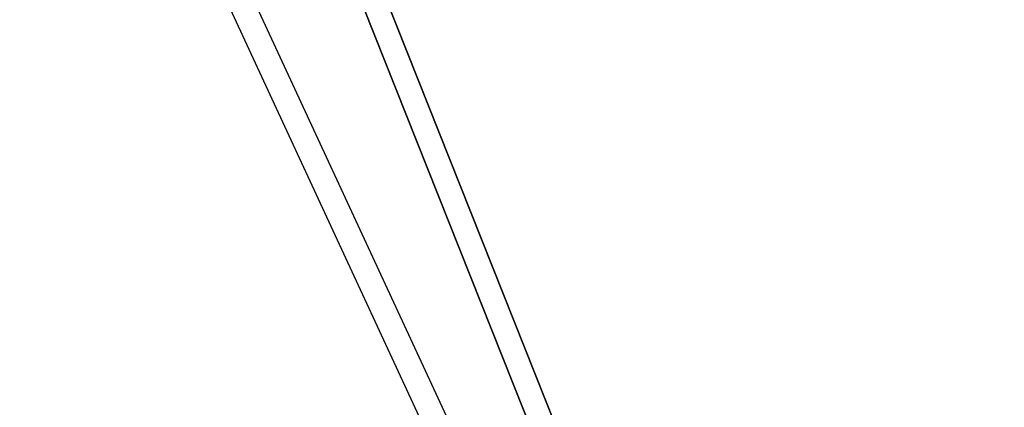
# Model space of a CAD drawing. Header units: millimetres. Extents: x -1690 to 192, y -898 to 54.
# Tile 77 of 256: x -1660 to -1601, y -43 to -20. Entities that reach past the tile are written whole.
import ezdxf

# ---------------------------------------------------------------- set-up
doc = ezdxf.new("R2010")
doc.units = ezdxf.units.MM
doc.header["$MEASUREMENT"] = 0
doc.layers.add('OVIDIO 186x93x72h', color=7, linetype='Continuous')

msp = doc.modelspace()

# ---------------------------------------------------------------- linework, layer by layer
at = {"layer": 'OVIDIO 186x93x72h', "extrusion": (0.202852, -0.108979, 0.973126)}
for points in [[(-750.51, 1609.817), (-750.51, 1449.161)], [(-750.51, 1449.161), (-750.51, 1609.817)], [(-750.805, 1609.817), (-750.805, 1449.161)], [(-751.1, 1609.817), (-751.1, 1449.161)], [(-751.1, 1449.161), (-751.1, 1609.817)]]:
    msp.add_lwpolyline(points, dxfattribs=at)
at = {"layer": 'OVIDIO 186x93x72h', "extrusion": (0.235702, -0.235702, 0.942809)}
for points in [[(-1155.073, 1376.762), (-1155.073, 1267.684)], [(-1156.021, 1267.684), (-1156.021, 1376.762)], [(-1119.043, 1331.694), (-1119.043, 1226.286)], [(-1158.868, 1267.684), (-1158.868, 1376.762)], [(-1157.919, 1376.762), (-1157.919, 1267.684)], [(-1109.832, 1320.733), (-1109.832, 1216.192)]]:
    msp.add_lwpolyline(points, dxfattribs=at)
at = {"layer": 'OVIDIO 186x93x72h', "extrusion": (0.108979, -0.202852, 0.973126)}
for points in [[(-1465.21, 960.73), (-1465.21, 800.074)], [(-1465.21, 800.074), (-1465.21, 960.73)], [(-1464.915, 960.73), (-1464.915, 800.074)], [(-1464.619, 800.074), (-1464.619, 960.73)], [(-1464.619, 960.73), (-1464.619, 800.074)], [(-1462.194, 886.73), (-1462.194, 876.957)], [(-1461.603, 876.957), (-1461.603, 886.73)]]:
    msp.add_lwpolyline(points, dxfattribs=at)
at = {"layer": 'OVIDIO 186x93x72h', "extrusion": (0.108989, -0.202866, 0.973122)}
for points in [[(-1463.493, 886.747), (-1463.493, 944.128)], [(-1464.206, 944.128), (-1464.206, 886.747)], [(-1464.206, 886.747), (-1464.206, 944.128)], [(-1464.577, 886.646), (-1464.577, 877.076)], [(-1466.003, 877.076), (-1466.003, 886.646)]]:
    msp.add_lwpolyline(points, dxfattribs=at)
at = {"layer": 'OVIDIO 186x93x72h', "extrusion": (0.108986, -0.202861, 0.973124)}
for points in [[(-1462.781, 944.122), (-1462.781, 886.741)], [(-1462.781, 886.741), (-1462.781, 944.122)], [(-1462.781, 886.741), (-1462.781, 876.969)]]:
    msp.add_lwpolyline(points, dxfattribs=at)
at = {"layer": 'OVIDIO 186x93x72h', "extrusion": (0.021464, -0.046296, 0.998697)}
for points in [[(-1501.069, 640.801), (-1501.069, 742.104)], [(-1502.555, 641.765), (-1502.555, 742.278)]]:
    msp.add_lwpolyline(points, dxfattribs=at)
at = {"layer": 'OVIDIO 186x93x72h', "extrusion": (-0.114881, 0.045678, 0.992329)}
for points in [[(596.038, -1311.44), (596.038, -1420.355)], [(596.725, -1311.439), (596.725, -1420.355)], [(598.326, -1310.786), (598.326, -1417.642)], [(598.326, -1417.642), (598.326, -1310.786)], [(597.869, -1310.786), (597.869, -1417.642)], [(597.869, -1417.642), (597.869, -1310.786)], [(612.579, -1403.678), (612.579, -1349.273)], [(612.808, -1403.895), (612.808, -1348.704)]]:
    msp.add_lwpolyline(points, dxfattribs=at)
at = {"layer": 'OVIDIO 186x93x72h', "extrusion": (-0.045678, 0.114881, 0.992329)}
for points in [[(1528.236, -511.488), (1528.236, -402.572)], [(1528.923, -511.488), (1528.923, -402.573)], [(1527.092, -508.775), (1527.092, -401.919)], [(1527.092, -401.919), (1527.092, -508.775)], [(1526.635, -401.919), (1526.635, -508.775)], [(1526.635, -508.775), (1526.635, -401.919)], [(1512.153, -495.028), (1512.153, -439.837)], [(1512.382, -494.811), (1512.382, -440.407)]]:
    msp.add_lwpolyline(points, dxfattribs=at)
at = {"layer": 'OVIDIO 186x93x72h', "extrusion": (-0.166244, 0.166244, 0.97197)}
for points in [[(1156.97, -909.607), (1156.97, -941.27)], [(1156.97, -941.27), (1156.97, -909.607)], [(1156.97, -940.465), (1156.97, -909.234)], [(1156.97, -909.234), (1156.97, -940.465)]]:
    msp.add_lwpolyline(points, dxfattribs=at)
at = {"layer": 'OVIDIO 186x93x72h', "extrusion": (-0.276332, -0.122694, 0.953198)}
msp.add_lwpolyline([(-634.005, -1234.031), (-634.005, -1232.531)], dxfattribs=at)
at = {"layer": 'OVIDIO 186x93x72h', "extrusion": (0.986824, -0.058152, 0.150987)}
msp.add_lwpolyline([(-131.709, 937.73), (-133.814, 943.125)], dxfattribs=at)
at = {"layer": 'OVIDIO 186x93x72h', "extrusion": (4.20721e-05, 1, 8.41772e-05)}
msp.add_lwpolyline([(1640.263, 701.307), (1641.604, 698.623)], dxfattribs=at)
at = {"layer": 'OVIDIO 186x93x72h', "extrusion": (-0.044172, 0.985209, 0.165566)}
for points in [[(1631.188, 653.835), (1640.384, 687.795)], [(1632.519, 653.474), (1641.716, 687.434)]]:
    msp.add_lwpolyline(points, dxfattribs=at)
at = {"layer": 'OVIDIO 186x93x72h', "extrusion": (0.986824, -0.058152, 0.150988)}
msp.add_lwpolyline([(-134.47, 942.869), (-132.365, 937.475)], dxfattribs=at)
at = {"layer": 'OVIDIO 186x93x72h', "extrusion": (0, 1, 0)}
for points in [[(1639.355, 697.496), (1638.014, 700.179)], [(1640.222, 697.929), (1640.893, 696.587)]]:
    msp.add_lwpolyline(points, dxfattribs=at)
at = {"layer": 'OVIDIO 186x93x72h'}
for points in [[(-1602.372, -108.228, 679.002), (-1641.873, -8.882, 665.682), (-1642.148, -8.19, 665.589)], [(-1642.148, -8.19, 665.589), (-1641.873, -8.882, 665.682), (-1602.372, -108.228, 679.002)], [(-1603.679, -108.808, 678.548), (-1643.179, -9.462, 665.229), (-1643.454, -8.771, 665.136)], [(-1643.454, -8.771, 665.136), (-1643.179, -9.462, 665.229), (-1603.679, -108.808, 678.548)]]:
    msp.add_polyline3d(points, dxfattribs=at)

doc.saveas('drawing.dxf')
